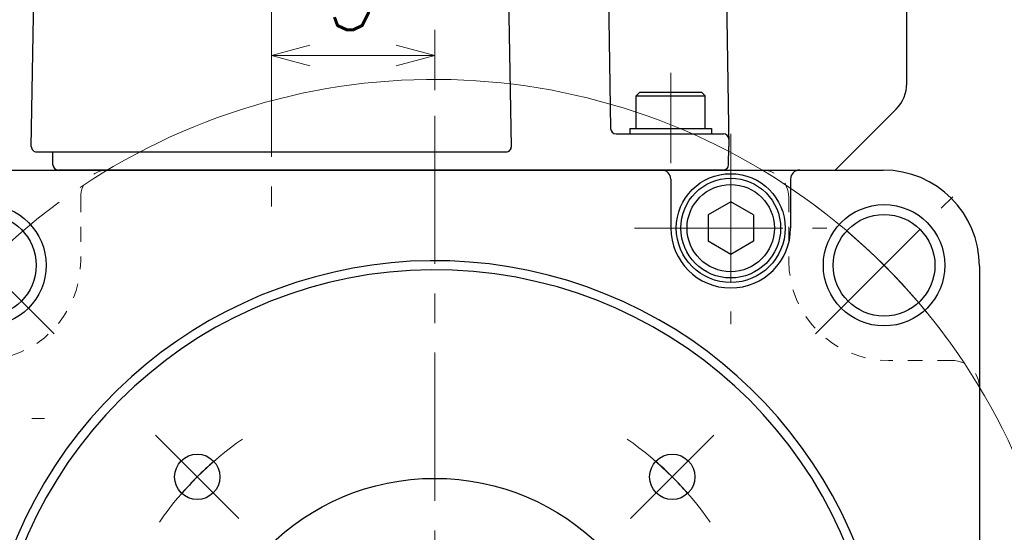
# Model space of a CAD drawing. Header units: millimetres. Extents: x 0 to 594, y 0 to 420.
# Tile 99 of 118: x 490 to 545, y 204 to 232. Entities that reach past the tile are written whole.
import ezdxf

# ---------------------------------------------------------------- set-up
doc = ezdxf.new("R2010")
doc.units = ezdxf.units.MM
doc.header["$LTSCALE"] = 0.257233
doc.linetypes.add('CENTER', pattern=[50.8, 31.75, -6.35, 6.35, -6.35])
doc.linetypes.add('DOTSX', pattern=[6.35, 3.175, -3.175])
doc.layers.add('NoLayerName_001', color=7, linetype='Continuous')
doc.styles.get("Standard").update_dxf_attribs({"font": 'txt', "bigfont": 'extfont2'})
doc.dimstyles.get("Standard").update_dxf_attribs({"dimtxt": 2.5, "dimasz": 2.5, "dimexe": 1, "dimexo": 1, "dimtad": 1, "dimdec": 3, "dimzin": 0, "dimdsep": 46, "dimtxsty": 'Standard', "dimcen": 2.5, "dimadec": 3, "dimazin": 0, "dimtfac": 0.75, "dimtdec": 3, "dimtmove": 0, "dimatfit": 3, "dimfxl": 1, "dimarcsym": 0})

# ---------------------------------------------------------------- blocks, each defined once
blk = doc.blocks.new('_OPEN30')
at = {"color": 0, "linetype": 'ByBlock', "lineweight": -2}
for p, q in [((-1, 0.267949), (0, 0)), ((0, 0), (-1, -0.267949)), ((0, 0), (-1, 0))]:
    blk.add_line(p, q, dxfattribs=at)
blk = doc.blocks.new('*D32')
at = {"layer": 'Defpoints', "color": 0}
for p in [(496.691, 270.051), (474.382, 223.952), (488.491, 223.952)]:
    blk.add_point(p, dxfattribs=at)
at = {"layer": 'NoLayerName_001', "color": 0, "linetype": 'Continuous', "lineweight": 13}
for p, q in [((495.277, 270.051), (472.967, 270.051)), ((474.382, 267.93), (474.382, 226.073)), ((487.077, 223.952), (472.967, 223.952))]:
    blk.add_line(p, q, dxfattribs=at)
at = {"layer": 'NoLayerName_001', "color": 0, "lineweight": 13, "xscale": 2.121340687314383, "yscale": 2.121340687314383, "zscale": 2.121340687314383}
for p, rotation in [((474.382, 270.051), 90), ((474.382, 223.952), 270)]:
    blk.add_blockref('_OPEN30', p, dxfattribs=dict(at, rotation=rotation))
at = {"layer": 'NoLayerName_001', "color": 0, "lineweight": 13, "insert": (470.493, 247.001), "char_height": 4.94979, "attachment_point": 5, "rotation": 90}
blk.add_mtext('\\W0.8000;４６．５', dxfattribs=at)
blk = doc.blocks.new('*D33')
at = {"layer": 'Defpoints', "color": 0}
for p in [(496.691, 270.051), (464.17, 163.952), (488.491, 163.952)]:
    blk.add_point(p, dxfattribs=at)
at = {"layer": 'NoLayerName_001', "color": 0, "linetype": 'Continuous', "lineweight": 13}
for p, q in [((495.277, 270.051), (462.756, 270.051)), ((464.17, 267.93), (464.17, 166.073)), ((487.077, 163.952), (462.756, 163.952))]:
    blk.add_line(p, q, dxfattribs=at)
at = {"layer": 'NoLayerName_001', "color": 0, "lineweight": 13, "xscale": 2.121340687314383, "yscale": 2.121340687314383, "zscale": 2.121340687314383}
for p, rotation in [((464.17, 270.051), 90), ((464.17, 163.952), 270)]:
    blk.add_blockref('_OPEN30', p, dxfattribs=dict(at, rotation=rotation))
at = {"layer": 'NoLayerName_001', "color": 0, "lineweight": 13, "insert": (460.281, 217.001), "char_height": 4.94979, "attachment_point": 5, "rotation": 90}
blk.add_mtext('\\W0.8000;１０６．５', dxfattribs=at)
blk = doc.blocks.new('*D34')
at = {"layer": 'Defpoints', "color": 0}
for p in [(513.191, 230.266), (513.191, 226.952), (504.191, 221.952)]:
    blk.add_point(p, dxfattribs=at)
at = {"layer": 'NoLayerName_001', "color": 0, "linetype": 'Continuous', "lineweight": 13}
for p, q in [((513.191, 228.366), (513.191, 231.68)), ((506.313, 230.266), (511.07, 230.266))]:
    blk.add_line(p, q, dxfattribs=at)
at = {"layer": 'NoLayerName_001', "color": 0, "lineweight": 13, "xscale": 2.121340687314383, "yscale": 2.121340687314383, "zscale": 2.121340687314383, "rotation": 180}
blk.add_blockref('_OPEN30', (504.191, 230.266), dxfattribs=at)
at = {"layer": 'NoLayerName_001', "color": 0, "lineweight": 13, "xscale": 2.121340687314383, "yscale": 2.121340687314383, "zscale": 2.121340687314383}
blk.add_blockref('_OPEN30', (513.191, 230.266), dxfattribs=at)
at = {"layer": 'NoLayerName_001', "color": 0, "lineweight": 13, "insert": (508.691, 234.155), "char_height": 4.9498, "attachment_point": 5}
blk.add_mtext('\\W0.8000;9', dxfattribs=at)
blk = doc.blocks.new('*D36')
at = {"layer": 'Defpoints', "color": 0}
for p in [(480.285, 205.875), (546.098, 182.028)]:
    blk.add_point(p, dxfattribs=at)
at = {"layer": 'NoLayerName_001', "color": 0, "linetype": 'Continuous', "lineweight": 13}
blk.add_line((544.103, 182.751), (482.279, 205.152), dxfattribs=at)
blk.add_arc((513.191, 193.952), 35, 337.7668, 123.9247, dxfattribs=at)
at = {"layer": 'NoLayerName_001', "color": 0, "lineweight": 13, "xscale": 2.121340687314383, "yscale": 2.121340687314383, "zscale": 2.121340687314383}
for p, rotation in [((480.285, 205.875), 160.0820820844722), ((546.098, 182.028), 340.0820820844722)]:
    blk.add_blockref('_OPEN30', p, dxfattribs=dict(at, rotation=rotation))
at = {"layer": 'NoLayerName_001', "color": 0, "lineweight": 13, "insert": (535.528, 189.995), "char_height": 4.94979, "attachment_point": 5, "rotation": 340.0821}
blk.add_mtext('\\W0.8000;%%c70', dxfattribs=at)
blk = doc.blocks.new('JZB_0008')
at = {"layer": 'NoLayerName_001', "color": 7, "linetype": 'Continuous', "lineweight": 25}
for p, q in [((2.75, 4.2), (1.5, 3.478)), ((4, 3.478), (2.75, 4.2)), ((1.5, 3.478), (1.5, 2.022)), ((4, 3.478), (4, 2.022)), ((2.75, 1.3), (1.5, 2.022)), ((4, 2.022), (2.75, 1.3))]:
    blk.add_line(p, q, dxfattribs=at)
for radius in [2.75, 2.405]:
    blk.add_circle((2.75, 2.75), radius, dxfattribs=at)

msp = doc.modelspace()

# ---------------------------------------------------------------- linework, layer by layer
at = {"layer": 'NoLayerName_001', "color": 2, "linetype": 'CENTER', "lineweight": 13}
for p, q in [((504.1912, 272.0516), (504.1912, 221.9516)), ((526.1912, 229.316), (526.1912, 224.3356)), ((513.1912, 226.9516), (513.1912, 160.9516)), ((529.4912, 225.9516), (529.4912, 215.4516)), ((492.2227, 214.9201), (484.6623, 222.4805)), ((534.1598, 214.9201), (541.7202, 222.4805)), ((524.1912, 220.7516), (534.7912, 220.7516)), ((481.1912, 210.2516), (491.6912, 210.2516)), ((502.4078, 204.735), (497.8116, 209.3312)), ((523.9746, 204.735), (528.5708, 209.3312))]:
    msp.add_line(p, q, dxfattribs=at)
at = {"layer": 'NoLayerName_001', "color": 7, "linetype": 'Continuous', "lineweight": 25}
for p, q in [((490.9696, 225.2568), (491.1861, 237.6565)), ((517.4128, 225.2568), (517.1964, 237.6565)), ((522.6963, 236.6565), (522.878, 226.2463)), ((529.1964, 236.6565), (529.3954, 225.2516)), ((539.1912, 228.7294), (539.1912, 234.401)), ((524.2912, 228.0516), (524.4912, 228.2516)), ((524.2912, 226.2516), (524.2912, 228.0516)), ((524.2912, 228.0516), (528.0912, 228.0516)), ((524.4912, 228.2516), (527.8912, 228.2516)), ((528.0912, 228.0516), (527.8912, 228.2516)), ((528.0912, 226.2516), (528.0912, 228.0516)), ((538.6054, 227.3152), (535.2418, 223.9516)), ((523.9412, 226.2516), (523.9412, 225.9516)), ((523.9412, 226.2516), (528.4412, 226.2516)), ((528.4412, 226.2516), (528.4412, 225.9516)), ((523.1779, 225.9516), (529.0884, 225.9516)), ((523.9412, 225.9516), (528.4412, 225.9516)), ((523.9412, 225.9516), (528.4412, 225.9516)), ((529.3779, 224.2463), (529.3954, 225.2516)), ((491.2696, 224.9516), (517.1129, 224.9516)), ((492.1591, 224.2463), (492.1468, 224.9514)), ((529.0779, 223.9516), (492.459, 223.9516)), ((497.1912, 223.9516), (529.1912, 223.9516))]:
    msp.add_line(p, q, dxfattribs=at)
at = {"layer": 'NoLayerName_001', "color": 190, "linetype": 'Continuous', "lineweight": 25}
for p, q in [((488.4912, 223.9516), (537.8912, 223.9516)), ((526.1912, 223.4516), (526.1912, 220.7516)), ((532.7912, 223.4516), (532.7912, 220.7516)), ((543.1912, 218.6516), (543.1912, 169.2516))]:
    msp.add_line(p, q, dxfattribs=at)
at = {"layer": 'NoLayerName_001', "color": 2, "linetype": 'DOTSX', "lineweight": 13}
for p, q in [((493.6912, 222.4516), (493.6912, 218.9516)), ((532.6912, 222.4516), (532.6912, 218.9516)), ((541.6912, 213.4516), (538.1912, 213.4516))]:
    msp.add_line(p, q, dxfattribs=at)
at = {"layer": 'NoLayerName_001', "color": 7, "linetype": 'Continuous', "lineweight": 25}
for centre, radius in [((529.4912, 220.7516), 3), ((488.4425, 218.7003), 3.346), ((537.94, 218.7003), 3.346), ((513.1912, 193.9516), 13)]:
    msp.add_circle(centre, radius, dxfattribs=at)
at = {"layer": 'NoLayerName_001', "color": 190, "linetype": 'Continuous', "lineweight": 25}
for centre, radius in [((488.4425, 218.7003), 2.8), ((537.94, 218.7003), 2.8), ((500.1097, 207.0331), 1.25), ((526.2727, 207.0331), 1.25)]:
    msp.add_circle(centre, radius, dxfattribs=at)
at = {"layer": 'NoLayerName_001', "color": 7, "linetype": 'Continuous', "lineweight": 25}
for centre, radius, start, end in [((537.1912, 228.7294), 2, 315, 0), ((523.1779, 226.2516), 0.3, 181, 270), ((529.0884, 225.6516), 0.3, 1, 90), ((491.2696, 225.2516), 0.3, 179, 270), ((517.1129, 225.2516), 0.3, 270, 1), ((492.459, 224.2516), 0.3, 181, 270), ((529.0779, 224.2516), 0.3, 270, 359), ((513.1912, 193.9516), 25, 356.66687, 312.05583), ((513.1912, 193.9516), 24.5, 357.36554, 336.81479), ((513.1912, 193.9516), 18.5, 131.12793, 138.87207), ((513.1912, 193.9516), 18.5, 41.12793, 48.87207)]:
    msp.add_arc(centre, radius, start, end, dxfattribs=at)
at = {"layer": 'NoLayerName_001', "color": 2, "linetype": 'DOTSX', "lineweight": 13}
for centre, radius, start, end in [((495.1912, 222.4516), 1.5, 90, 180), ((531.1912, 222.4516), 1.5, 0, 90), ((488.1912, 218.9516), 5.5, 270, 0), ((538.1912, 218.9516), 5.5, 180, 270), ((541.6912, 211.9516), 1.5, 0, 90)]:
    msp.add_arc(centre, radius, start, end, dxfattribs=at)
at = {"layer": 'NoLayerName_001', "color": 190, "linetype": 'Continuous', "lineweight": 25}
for centre, radius, start, end in [((525.6912, 223.4516), 0.5, 0, 90), ((533.2912, 223.4516), 0.5, 90, 180), ((537.8912, 218.6516), 5.3, 0, 90), ((529.4912, 220.7516), 3.3, 180, 0)]:
    msp.add_arc(centre, radius, start, end, dxfattribs=at)
at = {"layer": 'NoLayerName_001', "color": 2, "linetype": 'CENTER', "lineweight": 13}
for radius, start, end in [(35, 126.23995, 163.3201), (35, 36.23995, 53.76005), (18.5, 124.92154, 145.07846), (18.5, 34.92154, 55.07846)]:
    msp.add_arc((513.1912, 193.9516), radius, start, end, dxfattribs=at)

# ---------------------------------------------------------------- block references
at = {"layer": 'NoLayerName_001'}
msp.add_blockref('JZB_0008', (526.7412, 218.0016), dxfattribs=at)

# ---------------------------------------------------------------- dimensions: what is measured, and where the dimension line sits
at = {"layer": 'NoLayerName_001', "color": 3, "linetype": 'Continuous', "lineweight": 13}
for base, p2, text, picture, middle in [((464.1705, 163.9516), (488.4912, 163.9516), '\\W0.8000;１０６．５', '*D33', (464.1705, 217.0014)), ((474.3817, 223.9516), (488.4912, 223.9516), '\\W0.8000;４６．５', '*D32', (474.3817, 247.0014))]:
    dim = msp.add_linear_dim(base=base, p1=(496.6912, 270.0513), p2=p2, angle=270, text=text, dimstyle='Standard', override={"dimtxt": 4.949795, "dimasz": 2.121341, "dimexe": 1.414227, "dimexo": 1.414227, "dimgap": 1.414227, "dimzin": 8, "dimblk": 'OPEN30', "dimclrd": 0, "dimclre": 0, "dimclrt": 0, "dimtp": 0, "dimtm": 0, "dimlwd": 13, "dimlwe": 13}, dxfattribs=at)
    dim.commit()
    dim.dimension.update_dxf_attribs({"geometry": picture, "text_midpoint": middle, "dimtype": 160})
dim = msp.add_linear_dim(base=(513.1912, 230.2657), p1=(504.1912, 221.9516), p2=(513.1912, 226.9516), text='\\W0.8000;<>', dimstyle='Standard', override={"dimtxt": 4.949795, "dimasz": 2.121341, "dimexe": 1.414227, "dimexo": 1.414227, "dimgap": 1.414227, "dimzin": 8, "dimblk": 'OPEN30', "dimse1": 1, "dimclrd": 0, "dimclre": 0, "dimclrt": 0, "dimtp": 0, "dimtm": 0, "dimlwd": 13, "dimlwe": 13}, dxfattribs=at)
dim.commit()
dim.dimension.update_dxf_attribs({"geometry": '*D34', "text_midpoint": (508.6912, 230.2657), "dimtype": 160})
dim = msp.add_diameter_dim_2p(p1=(480.2849, 205.8752), p2=(546.0976, 182.028), text='\\W0.8000;<>', dimstyle='Standard', override={"dimtxt": 4.949795, "dimasz": 2.121341, "dimexe": 1.414227, "dimexo": 1.414227, "dimgap": 1.414227, "dimzin": 8, "dimblk": 'OPEN30', "dimclrd": 0, "dimclre": 0, "dimclrt": 0, "dimtp": 0, "dimtm": 0, "dimatfit": 2, "dimlwd": 13, "dimlwe": 13}, dxfattribs=at)
dim.commit()
dim.dimension.update_dxf_attribs({"geometry": '*D36', "text_midpoint": (534.2027, 186.3381), "dimtype": 163})

# ---------------------------------------------------------------- leaders
at = {"layer": 'NoLayerName_001', "color": 3, "linetype": 'Continuous', "lineweight": 13, "annotation_type": 0, "has_hookline": 1, "hookline_direction": 1, "text_width": 27.3431}
msp.add_leader([(543.1912, 193.9516), (562.1351, 210.7936), (563.7727, 263.113), (561.6513, 263.113)], dimstyle='Standard', override={"dimtxt": 4.949795, "dimasz": 2.121341, "dimldrblk": 'OPEN30'}, dxfattribs=at)

doc.saveas('drawing.dxf')
